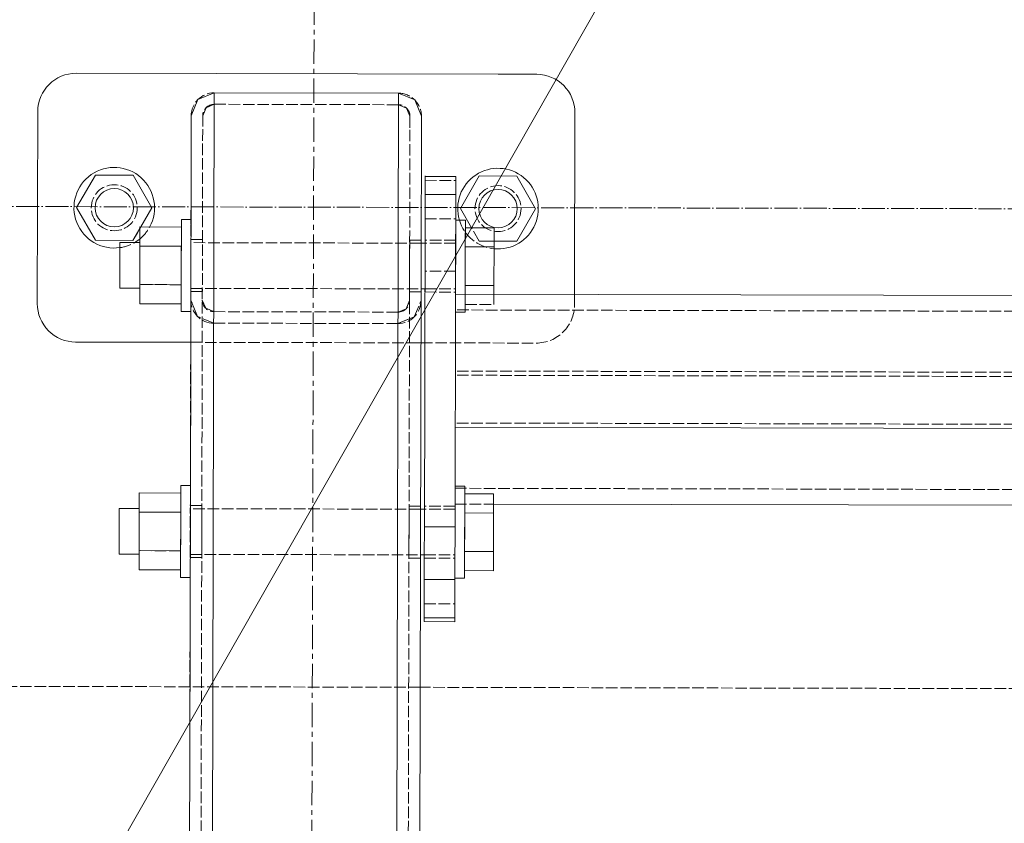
# Model space of a CAD drawing. Header units: millimetres. Extents: x -15129 to 9171, y -18789 to 5877.
# Tile 53 of 256: x -8370 to -8113, y -14932 to -14723. Entities that reach past the tile are written whole.
import ezdxf

# ---------------------------------------------------------------- set-up
doc = ezdxf.new("R2010")
doc.units = ezdxf.units.MM
for name, pattern in [('ACAD_ISO02W100', [15, 12, -3]), ('ACAD_ISO04W100', [30, 24, -3, 0, -3]), ('CENTER', [50.8, 31.75, -6.35, 6.35, -6.35])]:
    doc.linetypes.add(name, pattern=pattern)
for name, color, linetype in [('AS_Belki', 145, 'Continuous'), ('AS_Blachy', 30, 'Continuous'), ('AS_DIM_ON', 7, 'Continuous'), ('AS_Kotwy', 9, 'Continuous'), ('AS_Sciany betonowe', 252, 'Continuous'), ('AS_Siatki', 72, 'Continuous'), ('AS_Sruby', 9, 'Continuous')]:
    doc.layers.add(name, color=color, linetype=linetype)

msp = doc.modelspace()

# ---------------------------------------------------------------- linework, layer by layer
at = {"color": 5, "linetype": 'CENTER', "lineweight": 13, "ltscale": 0.2}
msp.add_line((-8292.83, -14646.86), (-8301.24, -17728.17, 38010), dxfattribs=at)
at = {"layer": 'AS_Belki', "color": 145, "linetype": 'Continuous', "lineweight": 13, "ltscale": 0.25}
for p, q in [((-8319.04, -14742.01), (-8323.73, -16811.76)), ((-8319.04, -14742.01), (-8323.29, -14743.76)), ((-8271.04, -14742.12), (-8319.04, -14742.01)), ((-8275.73, -16811.87), (-8271.04, -14742.12)), ((-8266.81, -14743.89), (-8271.04, -14742.12)), ((-8323.29, -14743.76), (-8325.06, -14748)), ((-8265.06, -14748.13), (-8266.81, -14743.89)), ((-8325.2, -14811.41), (-8325.06, -14748)), ((-8265.06, -14748.13), (-8265.15, -14788.94)), ((-8269.71, -16805.88), (-8265.15, -14788.94)), ((-6295.25, -14798.9), (-8256.16, -14794.47)), ((-8325.2, -14811.41), (-8325.44, -14915.29)), ((-6295.33, -14833.54), (-8256.24, -14829.11)), ((-8265.29, -14850.35), (-8265.29, -14850.41)), ((-8246.29, -14849.13), (-6305.38, -14853.52)), ((-8329.28, -16615.61), (-8325.44, -14915.29))]:
    msp.add_line(p, q, dxfattribs=at)
at = {"layer": 'AS_Belki', "color": 84, "linetype": 'ACAD_ISO02W100', "lineweight": 13, "ltscale": 0.25}
for p, q in [((-8319.05, -14745.01), (-8321.17, -14745.89)), ((-8321.17, -14745.88), (-8319.05, -14745.01)), ((-8271.05, -14745.12), (-8319.05, -14745.01)), ((-8271.05, -14745.12), (-8268.93, -14746)), ((-8322.06, -14748), (-8321.17, -14745.88)), ((-8321.17, -14745.89), (-8322.06, -14748)), ((-8268.06, -14748.13), (-8268.93, -14746)), ((-8326.71, -16805.75), (-8322.06, -14748)), ((-8325.07, -14753.87), (-8325.06, -14748)), ((-8325.06, -14748), (-8325.07, -14753.87)), ((-8325.06, -14748), (-8325.07, -14754.76)), ((-8272.71, -16805.88), (-8268.06, -14748.13)), ((-8268.06, -14748.13), (-8268.07, -14753.99)), ((-8325.07, -14753.87), (-8325.14, -14783.49)), ((-8325.13, -14779.99), (-8325.13, -14780.23)), ((-8322.13, -14780.24), (-8325.13, -14780.23)), ((-8325.13, -14780.27), (-8325.13, -14781.04)), ((-8322.13, -14780.94), (-8322.13, -14780.24)), ((-8322.13, -14780.28), (-8322.13, -14780.24)), ((-8322.13, -14781.05), (-8322.13, -14780.28)), ((-8268.13, -14781.17), (-8268.14, -14784.67)), ((-8265.13, -14780.37), (-8268.13, -14780.36)), ((-8268.13, -14780.36), (-8268.13, -14781.06)), ((-8265.14, -14783.63), (-8265.13, -14780.37)), ((-8265.14, -14784.66), (-8265.13, -14781.18)), ((-8265.13, -14781.18), (-8265.13, -14780.37)), ((-8325.14, -14783.49), (-8325.14, -14785.43)), ((-8265.15, -14788.94), (-8265.14, -14783.63)), ((-8268.14, -14784.67), (-8268.16, -14793.07)), ((-8265.16, -14793.89), (-8265.14, -14786.16)), ((-8265.15, -14788.94), (-8265.16, -14793.19)), ((-8325.16, -14793.75), (-8325.17, -14796)), ((-8325.16, -14792.94), (-8325.16, -14793.06)), ((-8325.16, -14793.06), (-8325.16, -14793.75)), ((-8325.16, -14793.3), (-8325.16, -14793.75)), ((-8325.16, -14793.75), (-8322.16, -14793.76)), ((-8322.16, -14793.76), (-8322.16, -14793.06)), ((-8322.16, -14793.76), (-8322.16, -14793.3)), ((-8268.16, -14793.29), (-8268.17, -14796.13)), ((-8268.16, -14793.07), (-8268.16, -14793.29)), ((-8268.16, -14793.18), (-8268.16, -14793.88)), ((-8268.16, -14793.43), (-8268.16, -14793.88)), ((-8268.16, -14793.88), (-8265.16, -14793.89)), ((-8265.16, -14793.89), (-8265.17, -14796.13)), ((-8265.16, -14793.19), (-8265.16, -14793.89)), ((-8323.42, -14800.24), (-8325.17, -14796)), ((-8325.17, -14796), (-8323.42, -14800.24)), ((-8321.29, -14798.13), (-8322.17, -14796)), ((-8321.29, -14798.13), (-8322.17, -14796)), ((-8268.17, -14796.13), (-8269.05, -14798.25)), ((-8268.17, -14796.13), (-8269.05, -14798.25)), ((-8266.93, -14800.37), (-8265.17, -14796.13)), ((-8256.16, -14794.47), (-8256.21, -14815.57)), ((-8319.17, -14799.01), (-8321.29, -14798.13)), ((-8271.17, -14799.12), (-8319.17, -14799.01)), ((-8269.05, -14798.25), (-8271.17, -14799.12)), ((-8269.05, -14798.25), (-8271.17, -14799.12)), ((-6295.26, -14803), (-8256.17, -14798.57)), ((-8319.18, -14802.01), (-8323.42, -14800.24)), ((-8266.93, -14800.37), (-8271.18, -14802.12)), ((-8271.18, -14802.12), (-8268.18, -14800.88)), ((-8268.18, -14800.88), (-8266.93, -14800.37)), ((-8319.18, -14802.01), (-8271.18, -14802.12)), ((-8325.44, -14915.29), (-8325.2, -14811.41)), ((-6295.3, -14818.9), (-8256.21, -14814.47)), ((-6295.3, -14820), (-8256.21, -14815.57)), ((-8256.24, -14828.01), (-8256.28, -14848.82)), ((-6295.33, -14832.44), (-8256.24, -14828.01)), ((-8256.28, -14845.01), (-6295.37, -14849.44)), ((-8325.29, -14849.51), (-8325.29, -14849.28)), ((-8322.29, -14849.52), (-8325.29, -14849.51)), ((-8322.29, -14850.33), (-8322.32, -14862.23)), ((-8322.29, -14850.22), (-8322.29, -14849.52)), ((-8268.32, -14862.35), (-8268.29, -14850.45)), ((-8265.29, -14849.65), (-8268.29, -14849.64)), ((-8268.29, -14849.64), (-8268.29, -14850.34)), ((-8268.29, -14850.34), (-8268.29, -14850.45)), ((-8265.29, -14850.41), (-8265.3, -14854.6)), ((-8265.29, -14849.65), (-8265.29, -14850.35)), ((-8256.29, -14848.82), (-8256.29, -14848.88)), ((-8256.29, -14848.88), (-8256.29, -14849.11)), ((-8256.29, -14849.11), (-8246.29, -14849.13)), ((-8265.31, -14858.22), (-8265.32, -14862.47)), ((-8325.32, -14862.34), (-8325.32, -14863.04)), ((-8325.32, -14863.04), (-8322.32, -14863.04)), ((-8322.32, -14863.04), (-8322.32, -14862.34)), ((-8322.32, -14863.04), (-8322.32, -14862.59)), ((-8268.32, -14863.17), (-8268.32, -14862.35)), ((-8268.32, -14862.47), (-8268.32, -14863.17)), ((-8268.32, -14862.71), (-8268.32, -14863.17)), ((-8268.32, -14863.17), (-8265.32, -14863.17)), ((-8265.32, -14862.47), (-8265.32, -14863.17))]:
    msp.add_line(p, q, dxfattribs=at)
at = {"layer": 'AS_Belki', "color": 84, "linetype": 'ACAD_ISO02W100', "lineweight": 13, "ltscale": 0.25, "extrusion": (8.87344e-16, -3.69904e-16, -1)}
msp.add_arc((8319.06, -14748.01), 6, 0.1296, 90.1296, dxfattribs=at)
at = {"layer": 'AS_Belki', "color": 84, "linetype": 'ACAD_ISO02W100', "lineweight": 13, "ltscale": 0.25, "extrusion": (-3.69904e-16, -8.87344e-16, -1)}
msp.add_arc((8271.06, -14748.12), 6, 90.1296, 180.1296, dxfattribs=at)
at = {"layer": 'AS_Belki', "color": 84, "linetype": 'ACAD_ISO02W100', "lineweight": 13, "ltscale": 0.25}
for centre, start, end in [((-8319.06, -14748.01), 89.8704, 179.8704), ((-8271.06, -14748.12), 359.8704, 89.8704), ((-8319.17, -14796.01), 179.8704, 269.8704), ((-8271.17, -14796.12), 269.8704, 359.8704)]:
    msp.add_arc(centre, 3, start, end, dxfattribs=at)
at = {"layer": 'AS_Belki', "color": 84, "linetype": 'ACAD_ISO02W100', "lineweight": 13, "ltscale": 0.25, "extrusion": (3.69904e-16, 8.87344e-16, -1)}
msp.add_arc((8319.17, -14796.01), 6, 270.1296, 0.1296, dxfattribs=at)
at = {"layer": 'AS_Belki', "color": 84, "linetype": 'ACAD_ISO02W100', "lineweight": 13, "ltscale": 0.25, "extrusion": (-8.87344e-16, 3.69904e-16, -1)}
msp.add_arc((8271.17, -14796.12), 6, 180.1296, 270.1296, dxfattribs=at)
at = {"layer": 'AS_Blachy', "color": 145, "linetype": 'Continuous', "lineweight": 13, "ltscale": 0.25}
for p, q in [((-8245.1, -14737.18), (-8355.03, -14736.93)), ((-8235.03, -14737.2), (-8245.1, -14737.18)), ((-8365.05, -14746.91), (-8365.17, -14796.91)), ((-8225.16, -14794.54), (-8225.06, -14747.22)), ((-8264.09, -14763.81), (-8264.1, -14768.47)), ((-8256.09, -14763.83), (-8264.09, -14763.81)), ((-8256.1, -14768.49), (-8256.09, -14763.83)), ((-8264.1, -14768.47), (-8264.22, -14819.55)), ((-8256.1, -14768.49), (-8264.1, -14768.47)), ((-8256.1, -14768.49), (-8256.15, -14788.96)), ((-8256.15, -14788.96), (-8256.16, -14794.47)), ((-8256.3, -14855.09), (-8256.16, -14794.47)), ((-8355.19, -14806.93), (-8325.19, -14807)), ((-8265.19, -14807.13), (-8264.19, -14807.13)), ((-8264.22, -14819.55), (-8264.3, -14855.07)), ((-8264.3, -14855.07), (-8264.32, -14862.66)), ((-8264.3, -14855.07), (-8256.3, -14855.09)), ((-8256.31, -14858.09), (-8256.3, -14855.09)), ((-8256.32, -14862.68), (-8256.31, -14858.09)), ((-8264.32, -14862.66), (-8264.33, -14868.73)), ((-8256.33, -14868.75), (-8256.32, -14862.68)), ((-8264.33, -14868.73), (-8264.35, -14878.73)), ((-8256.33, -14868.75), (-8264.33, -14868.73)), ((-8256.33, -14868.75), (-8256.35, -14878.75)), ((-8264.35, -14878.73), (-8264.36, -14879.73)), ((-8264.36, -14879.73), (-8256.36, -14879.75)), ((-8264.35, -14878.73), (-8256.35, -14878.75)), ((-8256.35, -14878.75), (-8256.36, -14879.75))]:
    msp.add_line(p, q, dxfattribs=at)
at = {"layer": 'AS_Blachy', "color": 84, "linetype": 'ACAD_ISO02W100', "lineweight": 13, "ltscale": 0.25}
for p, q in [((-8235.03, -14737.2), (-8245.1, -14737.18)), ((-8264.12, -14774.81), (-8264.1, -14764.81)), ((-8264.1, -14764.81), (-8256.1, -14764.83)), ((-8264.09, -14763.67), (-8264.09, -14763.81)), ((-8264.09, -14763.67), (-8264.09, -14763.81)), ((-8256.09, -14763.83), (-8256.1, -14764.83)), ((-8256.09, -14764.83), (-8256.1, -14768.49)), ((-8264.12, -14774.81), (-8256.12, -14774.83)), ((-8256.12, -14775.25), (-8256.12, -14774.83)), ((-8256.13, -14780.39), (-8264.13, -14780.37)), ((-8264.13, -14780.37), (-8264.13, -14781.07)), ((-8256.15, -14788.49), (-8264.15, -14788.47)), ((-8264.16, -14793.19), (-8264.16, -14793.89)), ((-8264.16, -14793.43), (-8264.16, -14793.89)), ((-8264.16, -14793.89), (-8256.16, -14793.91)), ((-8256.16, -14793.45), (-8256.16, -14793.91)), ((-8225.17, -14797.22), (-8225.16, -14794.54)), ((-8225.17, -14797.22), (-8225.16, -14794.54)), ((-8325.19, -14807), (-8235.19, -14807.2)), ((-8325.19, -14807), (-8322.19, -14807)), ((-8268.19, -14807.13), (-8265.19, -14807.13)), ((-8256.29, -14849.67), (-8264.29, -14849.65)), ((-8264.29, -14849.65), (-8264.29, -14850.35)), ((-8256.29, -14849.48), (-8256.29, -14849.67)), ((-8264.32, -14862.47), (-8264.32, -14863.17)), ((-8264.32, -14862.72), (-8264.32, -14863.17)), ((-8264.32, -14863.17), (-8256.32, -14863.19)), ((-8256.32, -14862.49), (-8256.32, -14863.19)), ((-8256.32, -14862.73), (-8256.32, -14863.19)), ((-8264.33, -14868.73), (-8264.34, -14875.07)), ((-8256.34, -14875.09), (-8256.33, -14868.75)), ((-8264.34, -14875.07), (-8264.36, -14879.73)), ((-8264.34, -14875.07), (-8256.34, -14875.09)), ((-8256.36, -14879.75), (-8256.34, -14875.09))]:
    msp.add_line(p, q, dxfattribs=at)
for centre in [(-8345.11, -14771.95), (-8245.11, -14772.18)]:
    msp.add_circle(centre, 6, dxfattribs=at)
at = {"layer": 'AS_Blachy', "color": 145, "linetype": 'Continuous', "lineweight": 13, "ltscale": 0.25}
for centre, start, end in [((-8355.05, -14746.93), 89.8704, 179.8704), ((-8235.06, -14747.2), 359.8704, 89.8704), ((-8355.17, -14796.93), 179.8704, 269.8704)]:
    msp.add_arc(centre, 10, start, end, dxfattribs=at)
at = {"layer": 'AS_Blachy', "color": 84, "linetype": 'ACAD_ISO02W100', "lineweight": 13, "ltscale": 0.25}
msp.add_arc((-8235.17, -14797.2), 10, 269.8704, 359.8704, dxfattribs=at)
at = {"layer": 'AS_DIM_ON', "color": 7, "lineweight": 13}
msp.add_line((-8437.07, -15101.68), (-8118.67, -14543.41), dxfattribs=at)
at = {"layer": 'AS_Kotwy', "color": 145, "linetype": 'Continuous', "lineweight": 13, "ltscale": 0.25}
for p, q in [((-8349.99, -14763.45), (-8354.91, -14771.93)), ((-8340.19, -14763.48), (-8349.99, -14763.45)), ((-8335.31, -14771.97), (-8340.19, -14763.48)), ((-8249.99, -14763.68), (-8254.91, -14772.16)), ((-8240.19, -14763.7), (-8249.99, -14763.68)), ((-8235.31, -14772.2), (-8240.19, -14763.7)), ((-8354.91, -14771.93), (-8350.03, -14780.43)), ((-8338.2, -14776.95), (-8335.31, -14771.97)), ((-8254.91, -14772.16), (-8252.05, -14777.14)), ((-8240.23, -14780.68), (-8235.31, -14772.2)), ((-8340.23, -14780.45), (-8338.42, -14777.34)), ((-8350.03, -14780.43), (-8340.23, -14780.45)), ((-8246.13, -14780.66), (-8240.23, -14780.68))]:
    msp.add_line(p, q, dxfattribs=at)
at = {"layer": 'AS_Kotwy', "color": 84, "linetype": 'ACAD_ISO02W100', "lineweight": 13, "ltscale": 0.25}
for p, q in [((-8335.31, -14771.97), (-8340.23, -14780.45)), ((-8338.42, -14777.34), (-8338.2, -14776.95)), ((-8250.03, -14780.65), (-8252.05, -14777.14)), ((-8246.13, -14780.66), (-8250.03, -14780.65)), ((-8250.03, -14780.65), (-8246.13, -14780.66))]:
    msp.add_line(p, q, dxfattribs=at)
at = {"layer": 'AS_Kotwy', "color": 145, "linetype": 'Continuous', "lineweight": 13, "ltscale": 0.25}
for centre in [(-8345.11, -14771.95), (-8245.11, -14772.18)]:
    msp.add_circle(centre, 5, dxfattribs=at)
for centre, start, end in [((-8345.11, -14771.95), 331.4087, 278.1153), ((-8245.11, -14772.18), 264.3793, 196.6733), ((-8345.11, -14771.95), 299.9633, 309.7486)]:
    msp.add_arc(centre, 10.5, start, end, dxfattribs=at)
at = {"layer": 'AS_Kotwy', "color": 84, "linetype": 'ACAD_ISO02W100', "lineweight": 13, "ltscale": 0.25}
for centre, start, end in [((-8245.11, -14772.18), 196.6733, 264.3793), ((-8345.11, -14771.95), 309.7486, 331.4087), ((-8345.11, -14771.95), 278.1153, 299.9633)]:
    msp.add_arc(centre, 10.5, start, end, dxfattribs=at)
at = {"layer": 'AS_Sciany betonowe', "color": 145, "linetype": 'ACAD_ISO02W100', "lineweight": 13, "ltscale": 0.25}
for p, q in [((-8325.39, -14896.7), (-9240.76, -14894.62)), ((-6286.49, -14901.33), (-8265.39, -14896.84))]:
    msp.add_line(p, q, dxfattribs=at)
at = {"layer": 'AS_Sciany betonowe', "color": 84, "linetype": 'ACAD_ISO02W100', "lineweight": 13, "ltscale": 0.25}
msp.add_line((-8265.39, -14896.84), (-8325.39, -14896.7), dxfattribs=at)
at = {"layer": 'AS_Siatki', "color": 20, "linetype": 'ACAD_ISO04W100', "lineweight": 13, "ltscale": 0.25}
msp.add_line((-11691.86, -14764.11), (41.47, -14790.66), dxfattribs=at)
at = {"layer": 'AS_Sruby', "color": 84, "linetype": 'ACAD_ISO02W100', "lineweight": 13, "ltscale": 0.25}
for p, q in [((-8327.62, -14775.01), (-8327.62, -14775.09)), ((-8327.62, -14775.62), (-8327.62, -14775.09)), ((-8325.12, -14775.09), (-8325.12, -14775.02)), ((-8256.12, -14775.17), (-8256.12, -14775.25)), ((-8256.12, -14775.78), (-8256.12, -14775.25)), ((-8256.12, -14776.39), (-8256.12, -14775.78)), ((-8253.62, -14775.18), (-8253.62, -14775.26)), ((-8253.62, -14775.26), (-8253.62, -14775.79)), ((-8253.62, -14775.79), (-8253.62, -14776.76)), ((-8338.42, -14776.95), (-8338.43, -14781.01)), ((-8327.63, -14781.98), (-8327.62, -14776.97)), ((-8327.63, -14780.07), (-8327.62, -14777.51)), ((-8327.62, -14777.29), (-8327.62, -14776.97)), ((-8327.62, -14777.51), (-8327.62, -14777.29)), ((-8253.62, -14777.14), (-8253.63, -14782.15)), ((-8343.63, -14781), (-8343.63, -14781.75)), ((-8338.43, -14781.01), (-8338.43, -14781.77)), ((-8325.13, -14781), (-8325.13, -14781.2)), ((-8325.13, -14781.04), (-8325.13, -14781)), ((-8265.13, -14781.18), (-8325.13, -14781.04)), ((-8256.13, -14781.2), (-8264.13, -14781.18)), ((-8256.13, -14781.35), (-8256.13, -14781.2)), ((-8343.63, -14781.75), (-8343.64, -14783.3)), ((-8343.64, -14783.3), (-8343.64, -14783.95)), ((-8338.43, -14781.95), (-8338.46, -14791.97)), ((-8338.43, -14781.77), (-8338.43, -14781.95)), ((-8327.66, -14791.99), (-8327.63, -14781.98)), ((-8253.63, -14782.15), (-8253.66, -14792.16)), ((-8253.63, -14782.15), (-8253.64, -14782.47)), ((-8325.14, -14785.43), (-8325.15, -14787.26)), ((-8327.65, -14791.16), (-8327.65, -14788.89)), ((-8325.15, -14787.26), (-8325.15, -14787.78)), ((-8325.15, -14787.78), (-8325.15, -14788.37)), ((-8325.15, -14788.37), (-8325.15, -14790.1)), ((-8343.65, -14789.95), (-8343.66, -14791.71)), ((-8327.66, -14791.99), (-8327.65, -14791.16)), ((-8325.15, -14790.1), (-8325.16, -14792.3)), ((-8343.66, -14791.71), (-8343.66, -14792.75)), ((-8343.66, -14792.75), (-8343.66, -14792.9)), ((-8327.66, -14791.99), (-8338.46, -14791.97)), ((-8338.46, -14792.76), (-8338.46, -14792.16)), ((-8338.46, -14792.76), (-8338.46, -14792.91)), ((-8327.67, -14797), (-8327.66, -14791.99)), ((-8327.67, -14797), (-8327.66, -14793.41)), ((-8325.16, -14792.3), (-8325.16, -14794.3)), ((-8325.16, -14792.94), (-8325.16, -14792.79)), ((-8325.16, -14792.94), (-8265.16, -14793.08)), ((-8264.16, -14793.08), (-8256.16, -14793.1)), ((-8256.16, -14793.1), (-8256.16, -14792.94)), ((-8253.66, -14792.16), (-8253.67, -14797.17)), ((-8246.17, -14797.19), (-8246.16, -14792.18)), ((-8325.16, -14794.3), (-8325.17, -14796.01)), ((-8325.17, -14796.01), (-8325.17, -14797.38)), ((-8253.66, -14794.47), (-8253.67, -14797.17)), ((-8253.66, -14794.48), (-8253.67, -14796.18)), ((-8253.67, -14796.18), (-8253.67, -14797.55)), ((-8246.17, -14797.19), (-8246.16, -14794.49)), ((-8327.67, -14798.58), (-8327.67, -14798.35)), ((-8327.67, -14798.96), (-8327.67, -14798.58)), ((-8325.17, -14797.38), (-8325.17, -14798.36)), ((-8325.17, -14797.75), (-8325.17, -14798.58)), ((-8325.17, -14798.36), (-8325.17, -14798.89)), ((-8325.17, -14798.58), (-8325.17, -14798.97)), ((-8325.17, -14798.97), (-8325.17, -14798.89)), ((-8256.17, -14797.91), (-8256.17, -14798.74)), ((-8256.17, -14798.74), (-8256.17, -14799.12)), ((-8256.17, -14799.05), (-8256.17, -14799.12)), ((-8256.17, -14799.12), (-8253.67, -14799.13)), ((-8253.67, -14797.17), (-8246.17, -14797.19)), ((-8253.67, -14797.55), (-8253.67, -14797.92)), ((-8253.67, -14797.55), (-8253.67, -14798.52)), ((-8253.67, -14797.92), (-8253.67, -14798.74)), ((-8253.67, -14798.52), (-8253.67, -14798.59)), ((-8253.67, -14798.59), (-8253.67, -14799.05)), ((-8253.67, -14798.74), (-8253.67, -14799.13)), ((-8253.67, -14799.05), (-8253.67, -14799.13)), ((-8327.78, -14844.29), (-8327.78, -14844.37)), ((-8327.78, -14844.91), (-8327.78, -14844.37)), ((-8325.28, -14844.3), (-8325.28, -14844.68)), ((-8325.28, -14844.38), (-8325.28, -14844.3)), ((-8256.28, -14844.46), (-8256.28, -14844.84)), ((-8256.28, -14844.46), (-8256.28, -14844.53)), ((-8256.28, -14844.84), (-8256.28, -14845.67)), ((-8253.78, -14844.46), (-8253.78, -14844.54)), ((-8253.78, -14844.54), (-8253.78, -14845.07)), ((-8253.78, -14845.07), (-8253.78, -14846.04)), ((-8327.79, -14851.26), (-8327.78, -14846.25)), ((-8327.78, -14847.31), (-8327.78, -14846.25)), ((-8253.78, -14846.42), (-8253.79, -14849.52)), ((-8343.79, -14850.28), (-8343.79, -14851.04)), ((-8327.79, -14851.26), (-8327.79, -14848.89)), ((-8325.29, -14850.42), (-8325.29, -14850.28)), ((-8325.29, -14850.28), (-8325.29, -14850.33)), ((-8265.29, -14850.46), (-8325.29, -14850.33)), ((-8256.29, -14850.48), (-8264.29, -14850.46)), ((-8256.29, -14850.63), (-8256.29, -14850.48)), ((-8253.79, -14849.52), (-8253.79, -14851.43)), ((-8343.79, -14852.58), (-8343.8, -14853.23)), ((-8343.79, -14851.04), (-8343.79, -14852.58)), ((-8338.59, -14851.24), (-8338.59, -14852.59)), ((-8327.81, -14861.28), (-8327.79, -14851.26)), ((-8327.8, -14853.35), (-8327.79, -14851.26)), ((-8253.79, -14851.43), (-8253.81, -14858.34)), ((-8253.79, -14851.43), (-8253.81, -14858.34)), ((-8327.8, -14857.46), (-8327.8, -14856.55)), ((-8343.81, -14859.23), (-8343.81, -14860.99)), ((-8338.61, -14861), (-8338.61, -14859.9)), ((-8253.81, -14860.61), (-8253.81, -14861.44)), ((-8253.81, -14860.61), (-8253.81, -14861.44)), ((-8343.81, -14860.99), (-8343.82, -14862.03)), ((-8343.82, -14862.03), (-8343.82, -14862.18)), ((-8338.62, -14862.04), (-8338.61, -14861)), ((-8338.62, -14862.04), (-8338.62, -14862.19)), ((-8327.81, -14861.28), (-8338.61, -14861.25)), ((-8327.82, -14862.27), (-8327.81, -14861.58)), ((-8327.82, -14864.18), (-8327.82, -14862.27)), ((-8327.82, -14864.21), (-8327.82, -14862.69)), ((-8327.81, -14861.58), (-8327.81, -14861.28)), ((-8325.32, -14862.22), (-8325.32, -14862.07)), ((-8325.32, -14862.22), (-8265.32, -14862.36)), ((-8264.32, -14862.36), (-8256.32, -14862.38)), ((-8256.32, -14862.38), (-8256.32, -14862.23)), ((-8253.81, -14861.44), (-8253.82, -14866.45)), ((-8253.81, -14861.44), (-8253.82, -14862.86)), ((-8327.83, -14867.03), (-8327.82, -14865.79)), ((-8327.82, -14865.79), (-8327.82, -14864.18)), ((-8327.82, -14866.11), (-8327.82, -14864.21)), ((-8327.83, -14867.86), (-8327.83, -14867.03)), ((-8327.83, -14868.24), (-8327.83, -14867.86)), ((-8327.82, -14866.28), (-8327.82, -14866.11)), ((-8325.33, -14867.04), (-8325.33, -14867.86)), ((-8325.33, -14867.86), (-8325.33, -14868.25)), ((-8325.33, -14868.25), (-8325.33, -14868.17)), ((-8256.33, -14867.19), (-8256.33, -14868.02)), ((-8256.33, -14868.02), (-8256.33, -14868.4)), ((-8256.33, -14868.21), (-8256.33, -14868.33)), ((-8253.83, -14866.83), (-8253.83, -14867.2)), ((-8253.83, -14867.2), (-8253.83, -14868.03)), ((-8253.83, -14868.03), (-8253.83, -14868.41))]:
    msp.add_line(p, q, dxfattribs=at)
at = {"layer": 'AS_Sruby', "color": 145, "linetype": 'Continuous', "lineweight": 13, "ltscale": 0.25}
for p, q in [((-8325.12, -14775.02), (-8327.62, -14775.01)), ((-8327.62, -14775.4), (-8327.62, -14775.01)), ((-8327.62, -14776.22), (-8327.62, -14775.4)), ((-8325.12, -14775.02), (-8325.12, -14775.4)), ((-8325.12, -14775.4), (-8325.12, -14776.23)), ((-8253.62, -14775.18), (-8256.12, -14775.17)), ((-8253.62, -14775.18), (-8253.62, -14775.56)), ((-8253.62, -14775.56), (-8253.62, -14776.39)), ((-8338.42, -14776.95), (-8338.43, -14781.95)), ((-8327.62, -14776.97), (-8338.42, -14776.95)), ((-8327.63, -14779.07), (-8327.62, -14777.47)), ((-8327.62, -14777.47), (-8327.62, -14776.22)), ((-8256.13, -14779.24), (-8256.12, -14777.63)), ((-8256.12, -14777.63), (-8256.12, -14776.39)), ((-8253.62, -14777.14), (-8253.63, -14778.2)), ((-8253.62, -14777.63), (-8253.63, -14779.24)), ((-8253.62, -14776.39), (-8253.62, -14777.63)), ((-8246.12, -14777.16), (-8253.62, -14777.14)), ((-8246.13, -14782.16), (-8246.12, -14777.16)), ((-8338.43, -14781.01), (-8343.63, -14781)), ((-8343.63, -14781), (-8343.63, -14781.15)), ((-8343.63, -14781.15), (-8343.63, -14782.19)), ((-8338.43, -14782.2), (-8338.43, -14781.17)), ((-8327.64, -14783.13), (-8327.63, -14780.99)), ((-8327.63, -14780.99), (-8327.63, -14779.07)), ((-8264.13, -14781.18), (-8265.13, -14781.18)), ((-8256.14, -14783.29), (-8256.13, -14781.15)), ((-8256.13, -14781.15), (-8256.13, -14779.24)), ((-8253.63, -14781.15), (-8253.64, -14783.3)), ((-8253.63, -14779.24), (-8253.63, -14781.15)), ((-8343.63, -14782.19), (-8343.64, -14783.95)), ((-8338.43, -14781.95), (-8338.46, -14791.97)), ((-8338.44, -14783.96), (-8338.43, -14782.2)), ((-8338.43, -14781.95), (-8327.63, -14781.98)), ((-8327.64, -14785.42), (-8327.64, -14783.13)), ((-8256.14, -14785.58), (-8256.14, -14783.29)), ((-8253.64, -14782.47), (-8253.64, -14785.45)), ((-8253.64, -14783.3), (-8253.64, -14785.59)), ((-8253.63, -14782.15), (-8246.13, -14782.16)), ((-8246.16, -14792.18), (-8246.13, -14782.16)), ((-8343.64, -14786.17), (-8343.65, -14788.5)), ((-8343.64, -14783.95), (-8343.64, -14786.17)), ((-8338.45, -14788.51), (-8338.44, -14786.18)), ((-8338.44, -14786.18), (-8338.44, -14783.96)), ((-8327.65, -14787.77), (-8327.64, -14785.42)), ((-8256.15, -14787.93), (-8256.14, -14785.58)), ((-8253.64, -14785.59), (-8253.65, -14787.94)), ((-8343.65, -14788.5), (-8343.65, -14790.6)), ((-8338.45, -14790.61), (-8338.45, -14788.51)), ((-8327.65, -14790.09), (-8327.65, -14787.77)), ((-8256.15, -14790.25), (-8256.15, -14787.93)), ((-8253.65, -14787.94), (-8253.65, -14790.26)), ((-8343.65, -14790.6), (-8343.66, -14792.15)), ((-8338.46, -14792.16), (-8338.45, -14790.61)), ((-8327.66, -14792.29), (-8327.65, -14790.09)), ((-8256.16, -14792.46), (-8256.15, -14790.25)), ((-8253.65, -14790.26), (-8253.66, -14792.46)), ((-8343.66, -14792.15), (-8343.66, -14792.9)), ((-8343.66, -14792.9), (-8338.46, -14792.91)), ((-8338.46, -14791.97), (-8338.47, -14796.98)), ((-8338.46, -14791.97), (-8327.66, -14791.99)), ((-8327.66, -14793.41), (-8327.66, -14791.99)), ((-8327.66, -14794.29), (-8327.66, -14792.29)), ((-8265.16, -14793.08), (-8264.16, -14793.08)), ((-8256.16, -14794.45), (-8256.16, -14792.46)), ((-8253.66, -14792.16), (-8246.16, -14792.18)), ((-8253.66, -14792.16), (-8253.66, -14794.47)), ((-8253.66, -14792.46), (-8253.66, -14794.46)), ((-8246.16, -14794.49), (-8246.16, -14792.18)), ((-8327.67, -14796.01), (-8327.66, -14794.29)), ((-8327.67, -14797.38), (-8327.67, -14796.01)), ((-8256.16, -14794.47), (-8256.16, -14794.45)), ((-8253.66, -14794.46), (-8253.66, -14794.48)), ((-8338.47, -14796.98), (-8327.67, -14797)), ((-8327.67, -14798.35), (-8327.67, -14797.38)), ((-8327.67, -14798.88), (-8327.67, -14798.35)), ((-8327.67, -14798.88), (-8327.67, -14798.96)), ((-8327.67, -14798.96), (-8325.17, -14798.97)), ((-8325.28, -14844.3), (-8327.78, -14844.29)), ((-8327.78, -14844.68), (-8327.78, -14844.29)), ((-8327.78, -14845.51), (-8327.78, -14844.68)), ((-8253.78, -14844.46), (-8256.28, -14844.46)), ((-8253.78, -14844.46), (-8253.78, -14844.84)), ((-8253.78, -14844.84), (-8253.78, -14845.67)), ((-8338.58, -14846.23), (-8338.59, -14851.24)), ((-8327.78, -14846.25), (-8338.58, -14846.23)), ((-8327.79, -14848.89), (-8327.78, -14847.31)), ((-8327.78, -14846.75), (-8327.78, -14845.51)), ((-8327.78, -14848.36), (-8327.78, -14846.75)), ((-8253.78, -14846.96), (-8253.79, -14849.52)), ((-8253.78, -14845.67), (-8253.78, -14846.92)), ((-8246.28, -14846.44), (-8253.78, -14846.42)), ((-8253.78, -14846.42), (-8253.78, -14846.74)), ((-8253.78, -14846.92), (-8253.78, -14848.52)), ((-8246.29, -14851.45), (-8246.28, -14846.44)), ((-8338.59, -14850.3), (-8343.79, -14850.28)), ((-8343.79, -14850.28), (-8343.79, -14850.44)), ((-8343.79, -14850.44), (-8343.79, -14851.47)), ((-8338.59, -14850.3), (-8338.59, -14850.45)), ((-8338.59, -14851.48), (-8338.59, -14850.45)), ((-8327.79, -14850.27), (-8327.78, -14848.36)), ((-8327.79, -14852.41), (-8327.79, -14850.27)), ((-8264.29, -14850.46), (-8265.29, -14850.46)), ((-8253.78, -14848.52), (-8253.79, -14850.44)), ((-8253.79, -14850.44), (-8253.79, -14852.58)), ((-8343.79, -14851.47), (-8343.8, -14853.23)), ((-8338.59, -14851.24), (-8338.61, -14861.25)), ((-8338.6, -14853.24), (-8338.59, -14851.48)), ((-8338.59, -14851.24), (-8327.79, -14851.26)), ((-8327.8, -14854.7), (-8327.79, -14852.41)), ((-8253.79, -14852.58), (-8253.8, -14854.87)), ((-8253.79, -14851.43), (-8246.29, -14851.45)), ((-8246.31, -14861.46), (-8246.29, -14851.45)), ((-8343.8, -14855.45), (-8343.81, -14857.78)), ((-8343.8, -14853.23), (-8343.8, -14855.45)), ((-8338.61, -14857.8), (-8338.6, -14855.46)), ((-8338.6, -14855.46), (-8338.6, -14853.24)), ((-8327.8, -14857.05), (-8327.8, -14854.7)), ((-8253.8, -14854.87), (-8253.8, -14857.22)), ((-8343.81, -14857.78), (-8343.81, -14859.88)), ((-8338.61, -14859.9), (-8338.61, -14857.8)), ((-8327.81, -14859.37), (-8327.8, -14857.05)), ((-8327.81, -14861.28), (-8327.8, -14857.46)), ((-8253.8, -14857.22), (-8253.81, -14859.54)), ((-8343.81, -14859.88), (-8343.81, -14861.43)), ((-8338.61, -14859.9), (-8338.61, -14861.25)), ((-8327.81, -14861.58), (-8327.81, -14859.37)), ((-8253.81, -14858.34), (-8253.81, -14860.61)), ((-8253.81, -14859.54), (-8253.81, -14861.74)), ((-8343.81, -14861.43), (-8343.82, -14862.18)), ((-8343.82, -14862.18), (-8338.62, -14862.19)), ((-8338.61, -14861.25), (-8338.62, -14866.26)), ((-8338.61, -14861.25), (-8327.81, -14861.28)), ((-8327.82, -14862.69), (-8327.81, -14861.28)), ((-8327.82, -14863.57), (-8327.81, -14861.58)), ((-8265.32, -14862.36), (-8264.32, -14862.36)), ((-8253.81, -14861.74), (-8253.82, -14863.74)), ((-8253.81, -14861.44), (-8246.31, -14861.46)), ((-8246.32, -14866.47), (-8246.31, -14861.46)), ((-8327.83, -14866.66), (-8327.82, -14865.29)), ((-8327.82, -14865.29), (-8327.82, -14863.57)), ((-8253.82, -14865.46), (-8253.83, -14866.83)), ((-8253.82, -14863.74), (-8253.82, -14865.46)), ((-8338.62, -14866.26), (-8327.82, -14866.28)), ((-8327.83, -14867.63), (-8327.83, -14866.66)), ((-8327.83, -14868.17), (-8327.83, -14867.63)), ((-8327.83, -14868.17), (-8327.83, -14868.24)), ((-8327.83, -14868.24), (-8325.33, -14868.25)), ((-8256.33, -14868.33), (-8256.33, -14868.4)), ((-8256.33, -14868.4), (-8253.83, -14868.41)), ((-8253.83, -14866.83), (-8253.83, -14867.8)), ((-8253.83, -14867.8), (-8253.83, -14868.33)), ((-8253.83, -14868.33), (-8253.83, -14868.41)), ((-8253.82, -14866.45), (-8246.32, -14866.47))]:
    msp.add_line(p, q, dxfattribs=at)

doc.saveas('drawing.dxf')
